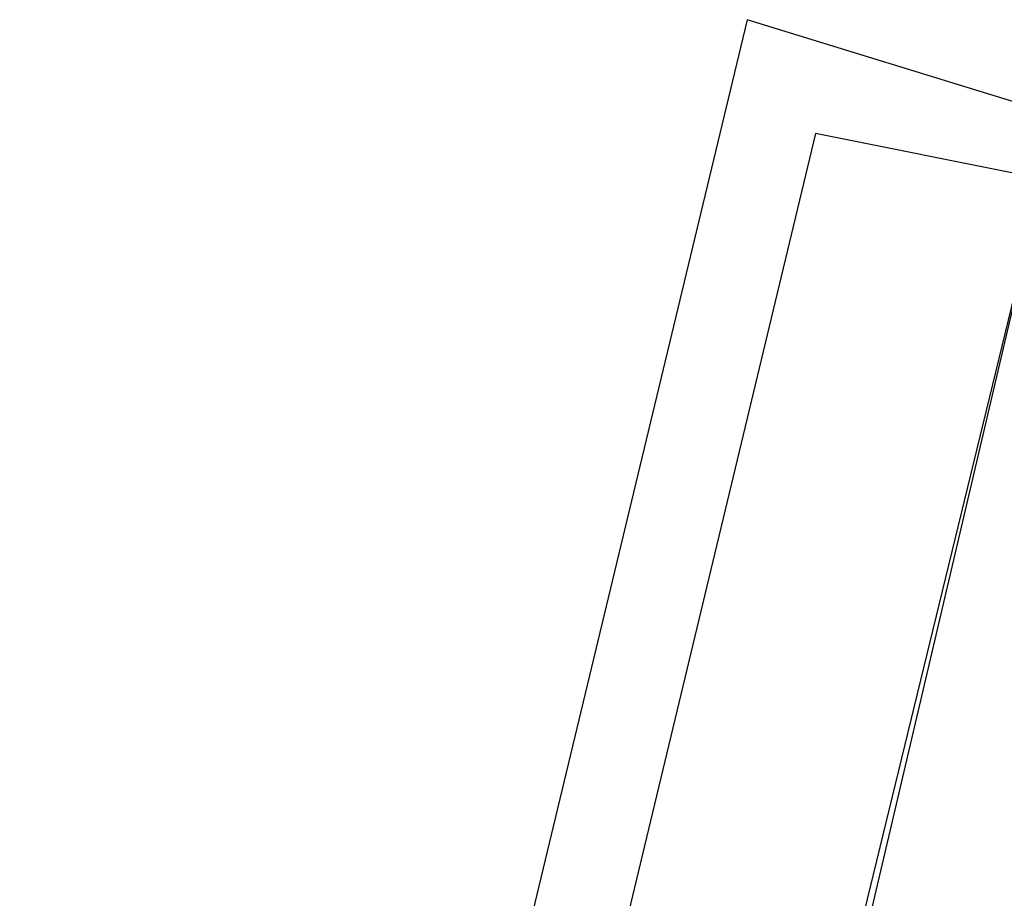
# Model space of a CAD drawing. Header units: feet. Extents: x -79 to 198, y -22 to 181.
# Tile 230 of 256: x 119.307 to 119.884, y 129.743 to 130.258. Entities that reach past the tile are written whole.
import ezdxf

# ---------------------------------------------------------------- set-up
doc = ezdxf.new("R2010")
doc.units = ezdxf.units.FT
doc.layers.add('A-LINEA', color=7, linetype='CONTINUOUS')
doc.layers.add('A-MURO-CONCRETO', color=8, linetype='CONTINUOUS')

msp = doc.modelspace()

# ---------------------------------------------------------------- linework, layer by layer
at = {"layer": 'A-LINEA'}
for p, q in [((119.7333, 130.2578), (119.3067, 128.4844)), ((119.9067, 130.2044), (119.7333, 130.2578)), ((119.7733, 130.1911), (119.3733, 128.5244)), ((119.9067, 130.1644), (119.7733, 130.1911))]:
    msp.add_line(p, q, dxfattribs=at)
msp.add_lwpolyline([(123.9733, 127.8311), (124.28, 129.1244), (119.9067, 130.1644), (119.6, 128.8578), (123.9733, 127.8311)], dxfattribs=at)
at = {"layer": 'A-MURO-CONCRETO'}
msp.add_lwpolyline([(119.9067, 130.1644), (124.28, 129.1244), (119.6533, 129.1244), (119.9067, 130.1644), (119.9067, 130.1644)], dxfattribs=at)

doc.saveas('drawing.dxf')
